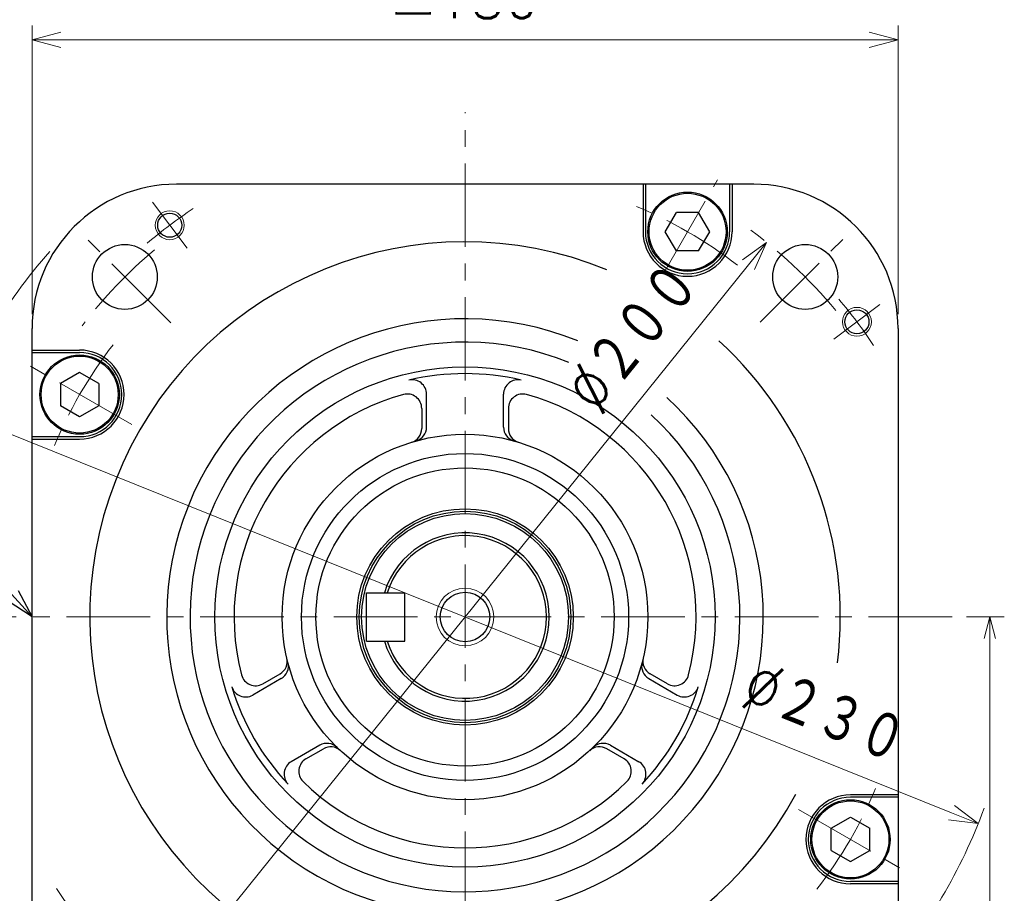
# Model space of a CAD drawing. Header units: millimetres. Extents: x 0 to 1300, y 0 to 891.
# Tile 139 of 141: x 775 to 980, y 561 to 742. Entities that reach past the tile are written whole.
import ezdxf

# ---------------------------------------------------------------- set-up
doc = ezdxf.new("R2010")
doc.units = ezdxf.units.MM
doc.header["$LTSCALE"] = 0.547069
doc.linetypes.add('CENTER', pattern=[50.8, 31.75, -6.35, 6.35, -6.35])
doc.layers.add('NoLayerName_001', color=7, linetype='Continuous')
doc.styles.get("Standard").update_dxf_attribs({"font": 'txt', "bigfont": 'extfont2'})
doc.dimstyles.get("Standard").update_dxf_attribs({"dimtxt": 2.5, "dimasz": 2.5, "dimexe": 1, "dimexo": 1, "dimtad": 1, "dimdec": 3, "dimzin": 0, "dimdsep": 46, "dimtxsty": 'Standard', "dimcen": 2.5, "dimadec": 3, "dimazin": 0, "dimtfac": 0.75, "dimtdec": 3, "dimtmove": 0, "dimatfit": 3, "dimfxl": 1, "dimarcsym": 0})

# ---------------------------------------------------------------- blocks, each defined once
blk = doc.blocks.new('_OPEN30')
at = {"color": 0, "linetype": 'ByBlock', "lineweight": -2}
for p, q in [((-1, 0.267949), (0, 0)), ((0, 0), (-1, -0.267949)), ((0, 0), (-1, 0))]:
    blk.add_line(p, q, dxfattribs=at)
blk = doc.blocks.new('*D121')
at = {"layer": 'Defpoints', "color": 0}
for p in [(957.84, 737.99), (777.84, 677.99), (957.84, 677.99)]:
    blk.add_point(p, dxfattribs=at)
at = {"layer": 'NoLayerName_001', "color": 0, "linetype": 'Continuous', "lineweight": 13}
for p, q in [((777.84, 680.99), (777.84, 740.99)), ((957.84, 680.99), (957.84, 740.99)), ((783.84, 737.99), (951.84, 737.99))]:
    blk.add_line(p, q, dxfattribs=at)
at = {"layer": 'NoLayerName_001', "color": 0, "lineweight": 13, "xscale": 6, "yscale": 6, "zscale": 6, "rotation": 180}
blk.add_blockref('_OPEN30', (777.84, 737.99), dxfattribs=at)
at = {"layer": 'NoLayerName_001', "color": 0, "lineweight": 13, "xscale": 6, "yscale": 6, "zscale": 6}
blk.add_blockref('_OPEN30', (957.84, 737.99), dxfattribs=at)
at = {"layer": 'NoLayerName_001', "color": 0, "lineweight": 13, "insert": (867.84, 747.74), "char_height": 10.5, "attachment_point": 5}
blk.add_mtext('\\W0.8000;□180', dxfattribs=at)
blk = doc.blocks.new('*D124')
at = {"layer": 'Defpoints', "color": 0}
for p in [(930.53, 695.9), (805.15, 540.08)]:
    blk.add_point(p, dxfattribs=at)
at = {"layer": 'NoLayerName_001', "color": 0, "linetype": 'Continuous', "lineweight": 13}
blk.add_line((926.77, 691.23), (808.91, 544.76), dxfattribs=at)
at = {"layer": 'NoLayerName_001', "color": 0, "lineweight": 13, "xscale": 6, "yscale": 6, "zscale": 6}
for p, rotation in [((930.53, 695.9), 51.17740346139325), ((805.15, 540.08), 231.1774034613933)]:
    blk.add_blockref('_OPEN30', p, dxfattribs=dict(at, rotation=rotation))
at = {"layer": 'NoLayerName_001', "color": 0, "lineweight": 13, "insert": (902.76, 676.24), "char_height": 10.5, "attachment_point": 5, "rotation": 51.1774}
blk.add_mtext('\\W0.8000;%%c２００', dxfattribs=at)
blk = doc.blocks.new('*D140')
at = {"layer": 'Defpoints', "color": 0}
for p in [(761.15, 660.92), (974.53, 575.06)]:
    blk.add_point(p, dxfattribs=at)
at = {"layer": 'NoLayerName_001', "color": 0, "linetype": 'Continuous', "lineweight": 13}
blk.add_line((968.96, 577.3), (766.72, 658.68), dxfattribs=at)
at = {"layer": 'NoLayerName_001', "color": 0, "lineweight": 13, "xscale": 6, "yscale": 6, "zscale": 6}
for p, rotation in [((761.15, 660.92), 158.081465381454), ((974.53, 575.06), 338.081465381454)]:
    blk.add_blockref('_OPEN30', p, dxfattribs=dict(at, rotation=rotation))
at = {"layer": 'NoLayerName_001', "color": 0, "lineweight": 13, "insert": (942.62, 597.98), "char_height": 10.5, "attachment_point": 5, "rotation": 338.0815}
blk.add_mtext('\\W0.8000;%%c２３０', dxfattribs=at)
blk = doc.blocks.new('*D148')
at = {"layer": 'Defpoints', "color": 0}
for p in [(969.1, 617.99), (867.84, 450.49), (976.93, 450.49)]:
    blk.add_point(p, dxfattribs=at)
at = {"layer": 'NoLayerName_001', "color": 0, "linetype": 'Continuous', "lineweight": 13}
for p, q in [((972.1, 617.99), (979.93, 617.99)), ((976.93, 613.49), (976.93, 454.99)), ((870.84, 450.49), (979.93, 450.49))]:
    blk.add_line(p, q, dxfattribs=at)
at = {"layer": 'NoLayerName_001', "color": 0, "lineweight": 13, "xscale": 4.5, "yscale": 4.5, "zscale": 4.5}
for p, rotation in [((976.93, 617.99), 90), ((976.93, 450.49), 270)]:
    blk.add_blockref('_OPEN30', p, dxfattribs=dict(at, rotation=rotation))
at = {"layer": 'NoLayerName_001', "color": 0, "lineweight": 13, "insert": (968.57, 522.92), "char_height": 10.5, "attachment_point": 5, "rotation": 90}
blk.add_mtext('\\W0.8000;168', dxfattribs=at)

msp = doc.modelspace()

# ---------------------------------------------------------------- linework, layer by layer
at = {"layer": 'NoLayerName_001', "color": 4, "linetype": 'CENTER', "lineweight": 13}
for p, q in [((867.8399, 444.82), (867.8399, 722.9913)), ((909.0744, 689.4114), (920.3399, 708.9239)), ((810.0657, 694.6603), (802.8439, 704.2439)), ((806.6752, 679.156), (787.5833, 698.2479)), ((929.1512, 679.3025), (948.0965, 698.2479)), ((944.5089, 675.7655), (954.0925, 682.9873)), ((798.5579, 657.9913), (776.9072, 670.4913)), ((969.1041, 617.9913), (762.8399, 617.9913)), ((937.1219, 577.9913), (958.7726, 565.4913))]:
    msp.add_line(p, q, dxfattribs=at)
at = {"layer": 'NoLayerName_001', "color": 7, "linetype": 'Continuous', "lineweight": 25}
for p, q in [((927.8399, 707.9913), (807.8399, 707.9913)), ((904.8399, 707.9913), (904.8399, 698.0986)), ((905.3399, 707.9913), (905.3399, 698.0986)), ((922.8399, 707.9913), (922.8399, 698.0986)), ((923.3399, 707.9913), (923.3399, 698.0986)), ((909.4711, 698.0986), (911.7805, 702.0986)), ((916.3993, 702.0986), (911.7805, 702.0986)), ((918.7087, 698.0986), (916.3993, 702.0986)), ((911.7805, 694.0986), (909.4711, 698.0986)), ((916.3993, 694.0986), (918.7087, 698.0986)), ((916.3993, 694.0986), (911.7805, 694.0986)), ((777.8399, 557.9913), (777.8399, 677.9913)), ((957.8399, 677.9913), (957.8399, 557.9913)), ((777.8399, 673.4913), (787.7326, 673.4913)), ((777.8399, 672.9913), (787.7326, 672.9913)), ((787.7326, 668.8601), (783.7326, 666.5507)), ((791.7326, 666.5507), (787.7326, 668.8601)), ((783.7326, 666.5507), (783.7326, 661.9319)), ((791.7326, 666.5507), (791.7326, 661.9319)), ((859.8399, 657.4881), (859.8399, 664.3121)), ((875.8399, 657.4881), (875.8399, 664.3121)), ((787.7326, 659.6225), (783.7326, 661.9319)), ((791.7326, 661.9319), (787.7326, 659.6225)), ((858.8399, 661.3618), (858.8399, 657.1959)), ((876.8399, 661.3618), (876.8399, 657.1959)), ((777.8399, 655.4913), (787.7326, 655.4913)), ((777.8399, 654.9913), (787.7326, 654.9913)), ((847.3399, 612.9913), (847.3399, 622.9913)), ((847.3399, 622.9913), (855.3399, 622.9913)), ((855.3399, 612.9913), (855.3399, 622.9913)), ((847.3399, 612.9913), (855.3399, 612.9913)), ((825.78, 604.1003), (829.3877, 606.1832)), ((909.8999, 604.1003), (906.2921, 606.1832)), ((829.6346, 605.1711), (823.7249, 601.7591)), ((906.0452, 605.1711), (911.9549, 601.7591)), ((837.6346, 591.3147), (831.7249, 587.9027)), ((834.78, 588.5118), (838.3877, 590.5947)), ((900.8999, 588.5118), (897.2921, 590.5947)), ((898.0452, 591.3147), (903.9549, 587.9027)), ((957.8399, 580.9913), (947.9473, 580.9913)), ((957.8399, 580.4913), (947.9473, 580.4913)), ((943.9473, 574.0507), (947.9473, 576.3601)), ((947.9473, 576.3601), (951.9473, 574.0507)), ((943.9473, 569.4319), (943.9473, 574.0507)), ((951.9473, 569.4319), (951.9473, 574.0507)), ((943.9473, 569.4319), (947.9473, 567.1225)), ((947.9473, 567.1225), (951.9473, 569.4319)), ((957.8399, 562.9913), (947.9473, 562.9913)), ((957.8399, 562.4913), (947.9473, 562.4913))]:
    msp.add_line(p, q, dxfattribs=at)
for centre, radius in [((914.0899, 698.0986), 8.25), ((914.0899, 698.0986), 8), ((806.4548, 699.4521), 2.5), ((797.1292, 688.702), 6.75), ((938.5506, 688.702), 6.75), ((949.3007, 679.3764), 2.5), ((787.7326, 664.2413), 8.25), ((787.7326, 664.2413), 8), ((867.8399, 617.9913), 52), ((867.8399, 617.9913), 38), ((867.8399, 617.9913), 34), ((867.8399, 617.9913), 31), ((867.8399, 617.9913), 22.5), ((867.8399, 617.9913), 22), ((867.8399, 617.9913), 21.5), ((867.8399, 617.9913), 5.15), ((947.9473, 571.7413), 8.25), ((947.9473, 571.7413), 8)]:
    msp.add_circle(centre, radius, dxfattribs=at)
at = {"layer": 'NoLayerName_001', "color": 4, "linetype": 'Continuous', "lineweight": 13}
for centre, radius in [((806.4548, 699.4521), 3), ((949.3007, 679.3764), 3), ((867.8399, 617.9913), 6)]:
    msp.add_circle(centre, radius, dxfattribs=at)
at = {"layer": 'NoLayerName_001', "color": 7, "linetype": 'Continuous', "lineweight": 25}
for centre, radius, start, end in [((807.8399, 677.9913), 30, 90, 180), ((927.8399, 677.9913), 30, 0, 90), ((914.0899, 698.0986), 9.25, 180, 0), ((914.0899, 698.0986), 8.75, 180, 0), ((867.8399, 617.9913), 78, 67.804037, 331.832586), ((867.8399, 617.9913), 62, 67.804037, 47.434535), ((867.8399, 617.9913), 78, 353.000026, 47.434535), ((787.7326, 664.2413), 9.25, 270, 90), ((867.8399, 617.9913), 57.15, 67.804037, 47.357665), ((787.7326, 664.2413), 8.75, 270, 90), ((867.8399, 617.9913), 50.609, 76.641176, 103.358824), ((856.8399, 664.3121), 3, 0, 103.358824), ((878.8399, 664.3121), 3, 76.641176, 180), ((867.8399, 617.9913), 48, 105.46601, 194.53399), ((855.8399, 661.3618), 3, 0, 105.46601), ((879.8399, 661.3618), 3, 74.53399, 180), ((867.8399, 617.9913), 48, 345.46601, 74.53399), ((855.8399, 657.1959), 3, 287.018647, 0), ((856.8399, 657.4881), 3, 285.562697, 0), ((878.8399, 657.4881), 3, 180, 254.437303), ((879.8399, 657.1959), 3, 180, 252.981353), ((867.8399, 617.9913), 17.5, 196.60155, 163.39845), ((867.8399, 617.9913), 16.9225, 197.1854, 162.8146), ((827.8877, 608.7813), 3, 300, 12.981353), ((828.1346, 607.7691), 3, 300, 14.437303), ((907.5452, 607.7691), 3, 165.562697, 240), ((907.7921, 608.7813), 3, 167.018647, 240), ((824.28, 606.6983), 3, 194.53399, 300), ((911.3999, 606.6983), 3, 240, 345.46601), ((822.2249, 604.3572), 3, 196.641176, 300), ((867.8399, 617.9913), 50.609, 196.641176, 223.358824), ((867.8399, 617.9913), 50.609, 316.641176, 343.358824), ((913.4549, 604.3572), 3, 240, 343.358824), ((839.1346, 588.7166), 3, 45.562697, 120), ((896.5452, 588.7166), 3, 60, 134.437303), ((839.8877, 587.9967), 3, 47.018647, 120), ((895.7921, 587.9967), 3, 60, 132.981353), ((833.2249, 585.3046), 3, 120, 223.358824), ((836.28, 585.9137), 3, 120, 225.46601), ((899.3999, 585.9137), 3, 314.53399, 60), ((902.4549, 585.3046), 3, 316.641176, 60), ((867.8399, 617.9913), 48, 225.46601, 314.53399), ((947.9473, 571.7413), 9.25, 90, 270), ((947.9473, 571.7413), 8.75, 90, 270)]:
    msp.add_arc(centre, radius, start, end, dxfattribs=at)
at = {"layer": 'NoLayerName_001', "color": 4, "linetype": 'CENTER', "lineweight": 13}
for radius, start, end in [(102, 123.629174, 130.370826), (92.5, 52.251424, 67.748576), (100, 39.599977, 54.464561), (100, 130.209625, 142.740816), (102, 33.629174, 40.370826), (92.5, 142.251424, 157.748576), (92.5, 322.251424, 337.748576), (102, 213.629174, 220.370826)]:
    msp.add_arc((867.8399, 617.9913), radius, start, end, dxfattribs=at)
at = {"layer": 'NoLayerName_001', "color": 4, "linetype": 'Continuous', "lineweight": 13}
for start, end in [(138.652751, 159.765811), (319.335522, 339.765811)]:
    msp.add_arc((867.8399, 617.9913), 115, start, end, dxfattribs=at)

# ---------------------------------------------------------------- dimensions: what is measured, and where the dimension line sits
at = {"layer": 'NoLayerName_001', "color": 3, "linetype": 'Continuous', "lineweight": 13}
dim = msp.add_linear_dim(base=(957.8399, 737.9913), p1=(777.8399, 677.9913), p2=(957.8399, 677.9913), text='\\W0.8000;<>', dimstyle='Standard', override={"dimtxt": 10.5, "dimasz": 6, "dimexe": 3, "dimexo": 3, "dimgap": 3, "dimdec": 0, "dimzin": 8, "dimpost": '□<>', "dimblk": 'OPEN30', "dimclrd": 0, "dimclre": 0, "dimclrt": 0, "dimtp": 0, "dimtm": 0, "dimlwd": 13, "dimlwe": 13}, dxfattribs=at)
dim.commit()
dim.dimension.update_dxf_attribs({"geometry": '*D121', "text_midpoint": (867.8399, 737.9913), "dimtype": 160})
for p1, p2, text, override, picture, middle in [((805.1488, 540.0822), (930.531, 695.9004), '\\W0.8000;%%c２００', {"dimtxt": 10.5, "dimasz": 6, "dimgap": 2.999996, "dimdec": 0, "dimzin": 8, "dimpost": '%%c<>', "dimblk": 'OPEN30', "dimcen": 0, "dimse1": 1, "dimse2": 1, "dimclrd": 0, "dimclre": 0, "dimclrt": 0, "dimtp": 0, "dimtm": 0, "dimatfit": 2, "dimlwd": 13, "dimlwe": 13}, '*D124', (910.0142, 670.4032)), ((761.1526, 660.9194), (974.5272, 575.0632), '\\W0.8000;%%c２３０', {"dimtxt": 10.5, "dimasz": 6, "dimgap": 3.000002, "dimdec": 0, "dimzin": 8, "dimpost": '%%c<>', "dimblk": 'OPEN30', "dimcen": 0, "dimse1": 1, "dimse2": 1, "dimclrd": 0, "dimclre": 0, "dimclrt": 0, "dimtp": 0, "dimtm": 0, "dimatfit": 2, "dimlwd": 13, "dimlwe": 13}, '*D140', (939.1276, 589.307))]:
    dim = msp.add_diameter_dim_2p(p1=p1, p2=p2, text=text, dimstyle='Standard', override=override, dxfattribs=at)
    dim.commit()
    dim.dimension.update_dxf_attribs({"geometry": picture, "text_midpoint": middle, "dimtype": 163})
dim = msp.add_linear_dim(base=(976.9327392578, 450.4912729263), p1=(969.1041259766, 617.9912729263), p2=(867.8399047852, 450.4912729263), angle=270, text='\\W0.8000;<>', dimstyle='Standard', override={"dimtxt": 10.5, "dimasz": 4.5, "dimexe": 3, "dimexo": 3, "dimgap": 3, "dimdec": 0, "dimzin": 8, "dimblk": 'OPEN30', "dimclrd": 0, "dimclre": 0, "dimclrt": 0, "dimtp": 0, "dimtm": 0, "dimlwd": 13, "dimlwe": 13}, dxfattribs=at)
dim.commit()
dim.dimension.update_dxf_attribs({"geometry": '*D148', "text_midpoint": (976.9327392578, 522.920186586), "dimtype": 160})

# ---------------------------------------------------------------- leaders
at = {"layer": 'NoLayerName_001', "color": 3, "linetype": 'Continuous', "lineweight": 13, "annotation_type": 0, "has_hookline": 1, "hookline_direction": 1, "text_width": 39.174}
msp.add_leader([(777.8399, 617.9913), (762.0723, 635.3663), (756.0723, 635.3663)], dimstyle='Standard', override={"dimtxt": 10.5, "dimasz": 6, "dimldrblk": 'OPEN30'}, dxfattribs=at)

doc.saveas('drawing.dxf')
